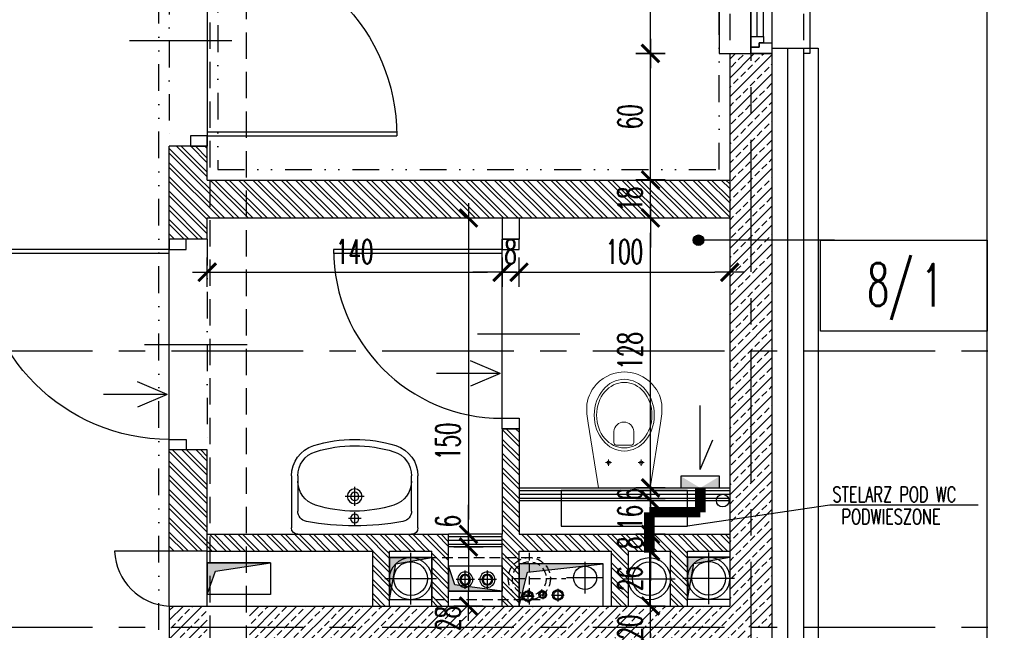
# Model space of a CAD drawing. Extents: x 41755 to 123924, y -112333 to 86187.
# Tile 75 of 256: x 100720 to 101187, y -62373 to -62083. Entities that reach past the tile are written whole.
import ezdxf
from ezdxf.enums import TextEntityAlignment as Align

# ---------------------------------------------------------------- set-up
doc = ezdxf.new("R2010")
doc.units = 0
doc.header["$LTSCALE"] = 50
for name, pattern in [('00-inst$0$DASHDOT', [1, 0.5, -0.25, 0, -0.25]), ('CENTER', [2, 1.25, -0.25, 0.25, -0.25]), ('DASHDOT', [1, 0.5, -0.25, 0, -0.25]), ('DASHED', [0.75, 0.5, -0.25]), ('DASHED2', [0.375, 0.25, -0.125]), ('DIVIDE', [31.75, 12.7, -6.35, 0, -6.35, 0, -6.35]), ('HIDDEN', [9.525, 6.35, -3.175])]:
    doc.linetypes.add(name, pattern=pattern)
doc.layers.get('0').update_dxf_attribs({"color": 101, "linetype": 'CONTINUOUS'})
doc.layers.add('0-pomoc', color=21, linetype='CONTINUOUS', plot=False)
for name, color, linetype in [('Drz---drzwi', 5, 'CONTINUOUS'), ('Ins-tele-opis', 216, 'CONTINUOUS'), ('Ins-went', 141, 'CONTINUOUS'), ('Ins-wod', 4, 'CONTINUOUS'), ('m-went-wywiew', 1, 'CONTINUOUS'), ('Mco-piony', 10, 'CONTINUOUS'), ('Mks-piony', 86, 'CONTINUOUS'), ('Mpoż-rury', 121, 'CONTINUOUS'), ('Okn---okna', 5, 'CONTINUOUS'), ('Opis-pom', 6, 'CONTINUOUS'), ('Opis_pom_ramka', 6, 'CONTINUOUS'), ('Os-osie glowne', 1, 'CENTER'), ('Pzt-chodniki', 8, 'CONTINUOUS'), ('Sc-beton', 7, 'CONTINUOUS'), ('Sc-beton-hatch', 86, 'CONTINUOUS'), ('Sc-cegla pustak', 42, 'CONTINUOUS'), ('Sc-cegla pustak-hatch', 8, 'CONTINUOUS'), ('Sc-gk', 120, 'CONTINUOUS'), ('Sc-izolacja term-styropian', 151, 'STYROPIAN-KA'), ('Sc-kamien', 31, 'CONTINUOUS'), ('Sc-nadproza kon', 5, 'DASHED2'), ('Sc-silikat', 61, 'CONTINUOUS'), ('Sch-opis', 51, 'CONTINUOUS'), ('Suf-widok', 8, 'CONTINUOUS'), ('W-otwor-strop', 1, 'CONTINUOUS'), ('Wym-wew', 8, 'CONTINUOUS'), ('Wyp-sanitar', 131, 'CONTINUOUS')]:
    doc.layers.add(name, color=color, linetype=linetype)
doc.styles.add('KA wymiar', font='romans.shx', dxfattribs={"width": 0.6})
doc.styles.add('ROMANS', font='romans', dxfattribs={"width": 0.85})
doc.linetypes.add('BATTING', pattern='A,0.0001,-0.1,[134,ltypeshp.shx,S=0.1,R=0,X=-0.1,Y=0],-0.2,[134,ltypeshp.shx,S=0.1,R=180,X=0.1,Y=0],-0.1', length=0.4001)
doc.linetypes.add('STYROPIAN-KA', pattern='A,0.0001,-0.1,[135,ltypeshp.shx,S=0.1,R=0,X=-0.1,Y=0],0,[135,ltypeshp.shx,S=0.1,R=180,X=0.1,Y=0],-0.1', length=0.2001)
doc.dimstyles.new('KA wymiar', dxfattribs={"dimscale": 50, "dimtxt": 0.23, "dimasz": 0.14, "dimexe": 0, "dimexo": 0, "dimgap": 0.08, "dimtad": 1, "dimdec": 1, "dimrnd": 0.5, "dimzin": 9, "dimdsep": 46, "dimtxsty": 'KA wymiar', "dimblk1": 'UKOS', "dimblk2": 'UKOS', "dimsah": 1, "dimcen": 0.2, "dimse1": 1, "dimse2": 1, "dimclrd": 256, "dimclre": 256, "dimclrt": 2, "dimadec": 0, "dimazin": 0, "dimtfac": 1, "dimtdec": 1, "dimtix": 1, "dimtmove": 2, "dimatfit": 3, "dimldrblk": 'DOT', "dimfxl": 0, "dimtolj": 1, "dimtzin": 9, "dimarcsym": 0})
pattern_1 = [(45, (48983.4185, 565.478), (-4.49012806, 4.49012806), []), (45, (48987.9087, 565.478), (-4.49012806, 4.49012806), [3.175, -1.5875])]
pattern_2 = [(135, (48983.4185, 565.478), (-3.36759605, -3.36759605), []), (135, (48983.4185, 567.723), (-3.36759605, -3.36759605), [])]

# ---------------------------------------------------------------- blocks, each defined once
blk = doc.blocks.new('_0630_DRZWI_90')
at = {"ltscale": 7}
for p, q in [((5, 8), (5, 98)), ((6.8, 8), (6.8, 97.98))]:
    blk.add_line(p, q, dxfattribs=at)
at = {"ltscale": 25}
for p, q in [((50, 19.7), (50, -28.9)), ((5, 8), (0, 8)), ((0, 8), (5, 8)), ((0, 0), (0, 8)), ((95, 8), (5, 8)), ((5, 8), (5, 0)), ((95, 8), (95, 0)), ((100, 8), (95, 8)), ((100, 0), (100, 8)), ((5, 0), (0, 0)), ((5, 0), (0, 0)), ((95, 0), (100, 0)), ((95, 0), (100, 0))]:
    blk.add_line(p, q, dxfattribs=at)
at = {"ltscale": 7}
blk.add_arc((5, 8), 90, 0, 90, dxfattribs=at)
blk = doc.blocks.new('_GKJDFKG')
at = {"ltscale": 25}
for p, q in [((-8, -5), (-8, 0)), ((-8, 0), (-8, -5)), ((0, 0), (-8, 0)), ((0, -5), (0, 0)), ((0, -5), (0, 0)), ((-8, -85), (-8, -5)), ((-8, -5), (0, -5)), ((-19.7, -45), (28.9, -45)), ((-8, -85), (0, -85)), ((-8, -90), (-8, -85)), ((0, -85), (0, -90)), ((0, -85), (0, -90)), ((0, -90), (-8, -90))]:
    blk.add_line(p, q, dxfattribs=at)
at = {"ltscale": 7}
for p, q in [((-8, -5), (-88, -5)), ((-8, -6.8), (-87.98, -6.8))]:
    blk.add_line(p, q, dxfattribs=at)
blk.add_arc((-8, -5), 80, 180, 270)
blk = doc.blocks.new('umywalka_60x45')
at = {"ltscale": 25}
for p, q in [((-27, 0), (27, 0)), ((-30, -27.72), (-30, -3)), ((0, -4.5), (0, -10.5)), ((30, -3), (30, -27.72)), ((3, -7.5), (-3, -7.5)), ((-27, -27.72), (-27, -11.03)), ((0, -13.5), (0, -22.5)), ((27, -11.03), (27, -27.72)), ((4.5, -18), (-4.5, -18))]:
    blk.add_line(p, q, dxfattribs=at)
for centre, radius in [((0, -7.5), 2), ((0, -18), 3.5), ((0, -18), 2)]:
    blk.add_circle(centre, radius, dxfattribs=at)
for centre, radius, start, end in [((27, -3), 3, 0, 90), ((-27, -3), 3, 90, 180), ((0, -129.43), 125.43, 79.4737, 100.5263), ((-22, -11.03), 5, 100.5263, 180), ((22, -11.03), 5, 0, 79.4737), ((-15, -25.28), 12, 107.3129, 180), ((0, -73.4), 62.4, 72.6871, 107.3129), ((15, -25.28), 12, 0, 72.6871), ((-15, -27.72), 15, 180, 252.6871), ((-15, -27.72), 12, 180, 252.6871), ((15, -27.72), 12, 287.3129, 0), ((15, -27.72), 15, 287.3129, 0), ((0, 20.4), 65.4, 252.6871, 287.3129), ((0, 20.4), 62.4, 252.6871, 287.3129)]:
    blk.add_arc(centre, radius, start, end, dxfattribs=at)
blk = doc.blocks.new('_FKHJK')
for p, q in [((-10, 0), (-15, 0)), ((-15, 0), (-15, -150)), ((25, 0), (28, 0)), ((28, 0), (28, -150)), ((0, -142), (0, -8)), ((3, -142), (3, -8)), ((6, -142), (6, -8)), ((10, -5), (10, -145)), ((-15, -150), (-10, -150)), ((28, -150), (25, -150))]:
    blk.add_line(p, q)
at = {"linetype": 'DASHED2'}
for p, q in [((-10, 0), (-10, -150)), ((25, 0), (25, -150))]:
    blk.add_line(p, q, dxfattribs=at)
for points in [[(10, -5), (10, 0), (0, 0), (0, -3), (4, -3), (4, -5)], [(6, -8), (6, -5), (4, -5), (4, -3), (0, -3), (0, -5), (0, -8)], [(6, -142), (6, -145), (4, -145), (4, -147), (0, -147), (0, -145), (0, -142)], [(10, -145), (10, -150), (0, -150), (0, -147), (4, -147), (4, -145)]]:
    blk.add_lwpolyline(points, close=True)
blk = doc.blocks.new('_KOLO_WC_PODWIESZONE')
at = {"lineweight": 0}
for p, q in [((-12.21, 0), (-17.15, -30.7)), ((-12.21, 0), (12.21, 0)), ((12.21, 0), (17.15, -30.7)), ((-8.01, -11.98), (-9.42, -11.98)), ((-8.01, -11.98), (-8.01, -10.54)), ((-8.01, -11.98), (-6.53, -11.98)), ((-8.01, -11.98), (-8.01, -13.41)), ((7.49, -11.98), (6.08, -11.98)), ((7.49, -11.98), (7.49, -10.54)), ((7.49, -11.98), (8.97, -11.98)), ((7.49, -11.98), (7.49, -13.41)), ((-4.44, -21.51), (-4.44, -26.77)), ((-3.5, -20.21), (4, -20.21)), ((4.94, -21.51), (4.94, -26.77)), ((-17.15, -30.7), (-17.82, -35.14)), ((17.15, -30.7), (17.82, -35.14)), ((-17.82, -35.14), (-17.77, -39.69)), ((17.82, -35.14), (17.77, -39.69)), ((-17.77, -39.69), (-17.51, -41.08)), ((-17.51, -41.08), (-17.12, -42.53)), ((17.51, -41.08), (17.12, -42.53)), ((17.77, -39.69), (17.51, -41.08)), ((-17.12, -42.53), (-16.6, -43.93)), ((-16.6, -43.93), (-15.97, -45.29)), ((-15.97, -45.29), (-15.22, -46.59)), ((-15.22, -46.59), (-14.37, -47.83)), ((15.22, -46.59), (14.37, -47.83)), ((15.97, -45.29), (15.22, -46.59)), ((16.6, -43.93), (15.97, -45.29)), ((17.12, -42.53), (16.6, -43.93)), ((-14.37, -47.83), (-13.41, -48.99)), ((-13.41, -48.99), (-11.77, -50.6)), ((-11.77, -50.6), (-10, -51.94)), ((11.77, -50.6), (10, -51.94)), ((13.41, -48.99), (11.77, -50.6)), ((14.37, -47.83), (13.41, -48.99)), ((-10, -51.94), (-8.71, -52.72)), ((-8.71, -52.72), (-6.54, -53.77)), ((-6.54, -53.77), (-5.07, -54.25)), ((-5.07, -54.25), (-3.02, -54.72)), ((-3.02, -54.72), (-1.52, -54.92)), ((-1.52, -54.92), (0, -55)), ((1.52, -54.92), (0, -55)), ((3.02, -54.72), (1.52, -54.92)), ((5.07, -54.25), (3.02, -54.72)), ((6.54, -53.77), (5.07, -54.25)), ((8.71, -52.72), (6.54, -53.77)), ((10, -51.94), (8.71, -52.72))]:
    blk.add_line(p, q, dxfattribs=at)
for centre, radius, start, end in [((-3.24, -21.39), 1.2, 102.2339, 185.8899), ((3.75, -21.39), 1.2, 354.1101, 77.7661), ((0.25, -26.54), 4.7, 182.8022, 357.1978)]:
    blk.add_arc(centre, radius, start, end, dxfattribs=at)
for centre in [(-8.01, -11.98), (7.49, -11.98)]:
    blk.add_ellipse(centre, major_axis=(0.599, 0.599), ratio=1, start_param=5.497787, end_param=11.780972, dxfattribs=at)
for major_axis, ratio in [((0, -17), 0.838235), ((0, -15.54), 0.845174)]:
    blk.add_ellipse((0.05, -34.5), major_axis=major_axis, ratio=ratio, dxfattribs=at)
blk = doc.blocks.new('_STRZAŁKA_WENT')
for q in [(-6.02, -14.01), (0, -30.24), (6.02, -14.01)]:
    blk.add_line((0, 0), q)
blk = doc.blocks.new('_vxkdjhgkljhkgjhk')
for q in [(14.01, 6.02), (30.24, 0)]:
    blk.add_line((0, 0), q)
blk = doc.blocks.new('W160')
at = {"layer": 'm-went-wywiew', "color": 254, "linetype": 'HIDDEN'}
for p, q in [((-141996.39, 41106.12), (-141996.39, 41081.57)), ((-142008.66, 41093.85), (-141984.11, 41093.85))]:
    blk.add_line(p, q, dxfattribs=at)
at = {"layer": 'm-went-wywiew', "color": 254}
blk.add_circle((-141996.39, 41093.85), 10, dxfattribs=at)
at = {"layer": 'm-went-wywiew'}
blk.add_circle((-141996.39, 41093.85), 8, dxfattribs=at)
blk = doc.blocks.new('UKOS')
at = {"color": 1}
blk.add_line((0, 1), (0, -1), dxfattribs=at)
at = {"color": 8}
blk.add_line((1, 0), (-1, 0), dxfattribs=at)
at = {"color": 1, "const_width": 0.2}
blk.add_lwpolyline([(0.599, 0.599), (-0.599, -0.599)], dxfattribs=at)
blk = doc.blocks.new('*D2461')
at = {"layer": 'Wym-wew', "lineweight": -2}
blk.add_line((100564.97, -62403.45), (100783.97, -62403.45), dxfattribs=at)
at = {"layer": 'Wym-wew', "lineweight": -2, "xscale": 7.000000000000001, "yscale": 7.000000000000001, "zscale": 7.000000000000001, "rotation": 180}
blk.add_blockref('UKOS', (100557.97, -62403.45), dxfattribs=at)
at = {"layer": 'Wym-wew', "lineweight": -2, "xscale": 7.000000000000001, "yscale": 7.000000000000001, "zscale": 7.000000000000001}
blk.add_blockref('UKOS', (100790.97, -62403.45), dxfattribs=at)
at = {"layer": 'Wym-wew', "color": 2, "insert": (100674.47, -62393.7), "char_height": 11.5, "attachment_point": 5, "style": 'KA wymiar'}
blk.add_mtext('\\A1;233', dxfattribs=at)
blk = doc.blocks.new('_Dot')
at = {"layer": '0-pomoc', "color": 0, "lineweight": -2}
blk.add_line((-0.5, 0), (-1, 0), dxfattribs=at)
at = {"layer": '0-pomoc', "color": 0, "const_width": 0.5}
blk.add_lwpolyline([(-0.25, 0, 1), (0.25, 0, 1)], format="xyb", close=True, dxfattribs=at)
blk = doc.blocks.new('*D2462')
at = {"layer": 'Wym-wew', "lineweight": -2}
for p, q in [((100783.97, -62403.45), (100776.97, -62403.45)), ((100790.97, -62403.45), (100808.97, -62403.45)), ((100815.97, -62403.45), (100822.97, -62403.45))]:
    blk.add_line(p, q, dxfattribs=at)
at = {"layer": 'Wym-wew', "lineweight": -2, "xscale": 7.000000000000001, "yscale": 7.000000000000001, "zscale": 7.000000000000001}
blk.add_blockref('UKOS', (100790.97, -62403.45), dxfattribs=at)
at = {"layer": 'Wym-wew', "lineweight": -2, "xscale": 7.000000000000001, "yscale": 7.000000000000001, "zscale": 7.000000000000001, "rotation": 180}
blk.add_blockref('UKOS', (100808.97, -62403.45), dxfattribs=at)
at = {"layer": 'Wym-wew', "color": 2, "insert": (100799.97, -62393.7), "char_height": 11.5, "attachment_point": 5, "style": 'KA wymiar'}
blk.add_mtext('\\A1;18', dxfattribs=at)
blk = doc.blocks.new('*D2510')
at = {"layer": 'Wym-wew', "lineweight": -2}
for p, q in [((101019.37, -62354.03), (101019.37, -62347.03)), ((101019.37, -62381.03), (101019.37, -62361.03)), ((101019.37, -62388.03), (101019.37, -62395.03))]:
    blk.add_line(p, q, dxfattribs=at)
at = {"layer": 'Wym-wew', "lineweight": -2, "xscale": 7.000000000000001, "yscale": 7.000000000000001, "zscale": 7.000000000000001}
for p, rotation in [((101019.37, -62361.03), 270), ((101019.37, -62381.03), 90)]:
    blk.add_blockref('UKOS', p, dxfattribs=dict(at, rotation=rotation))
at = {"layer": 'Wym-wew', "color": 2, "insert": (101009.62, -62371.03), "char_height": 11.5, "attachment_point": 5, "rotation": 90, "style": 'KA wymiar'}
blk.add_mtext('\\A1;20', dxfattribs=at)
blk = doc.blocks.new('*D2511')
at = {"layer": 'Wym-wew', "lineweight": -2}
blk.add_line((101019.37, -62354.03), (101019.37, -62342.03), dxfattribs=at)
at = {"layer": 'Wym-wew', "lineweight": -2, "xscale": 7.000000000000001, "yscale": 7.000000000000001, "zscale": 7.000000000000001}
for p, rotation in [((101019.37, -62335.03), 90), ((101019.37, -62361.03), 270)]:
    blk.add_blockref('UKOS', p, dxfattribs=dict(at, rotation=rotation))
at = {"layer": 'Wym-wew', "color": 2, "insert": (101009.62, -62348.03), "char_height": 11.5, "attachment_point": 5, "rotation": 90, "style": 'KA wymiar'}
blk.add_mtext('\\A1;26', dxfattribs=at)
blk = doc.blocks.new('*D2512')
at = {"layer": 'Wym-wew', "lineweight": -2}
for p, q in [((101019.37, -62320.03), (101019.37, -62313.03)), ((101019.37, -62335.03), (101019.37, -62327.03)), ((101019.37, -62342.03), (101019.37, -62349.03))]:
    blk.add_line(p, q, dxfattribs=at)
at = {"layer": 'Wym-wew', "lineweight": -2, "xscale": 7.000000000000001, "yscale": 7.000000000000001, "zscale": 7.000000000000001}
for p, rotation in [((101019.37, -62327.03), 270), ((101019.37, -62335.03), 90)]:
    blk.add_blockref('UKOS', p, dxfattribs=dict(at, rotation=rotation))
at = {"layer": 'Wym-wew', "color": 2, "insert": (101009.62, -62331.03), "char_height": 11.5, "attachment_point": 5, "rotation": 90, "style": 'KA wymiar'}
blk.add_mtext('\\A1;8', dxfattribs=at)
blk = doc.blocks.new('*D2513')
at = {"layer": 'Wym-wew', "lineweight": -2}
for p, q in [((101019.37, -62304.03), (101019.37, -62297.03)), ((101019.37, -62327.03), (101019.37, -62311.03)), ((101019.37, -62334.03), (101019.37, -62341.03))]:
    blk.add_line(p, q, dxfattribs=at)
at = {"layer": 'Wym-wew', "lineweight": -2, "xscale": 7.000000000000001, "yscale": 7.000000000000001, "zscale": 7.000000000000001}
for p, rotation in [((101019.37, -62311.03), 270), ((101019.37, -62327.03), 90)]:
    blk.add_blockref('UKOS', p, dxfattribs=dict(at, rotation=rotation))
at = {"layer": 'Wym-wew', "color": 2, "insert": (101009.62, -62319.03), "char_height": 11.5, "attachment_point": 5, "rotation": 90, "style": 'KA wymiar'}
blk.add_mtext('\\A1;16', dxfattribs=at)
blk = doc.blocks.new('*D2514')
at = {"layer": 'Wym-wew', "lineweight": -2}
for p, q in [((101019.37, -62298.03), (101019.37, -62291.03)), ((101019.37, -62311.03), (101019.37, -62305.03)), ((101019.37, -62318.03), (101019.37, -62325.03))]:
    blk.add_line(p, q, dxfattribs=at)
at = {"layer": 'Wym-wew', "lineweight": -2, "xscale": 7.000000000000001, "yscale": 7.000000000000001, "zscale": 7.000000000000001}
for p, rotation in [((101019.37, -62305.03), 270), ((101019.37, -62311.03), 90)]:
    blk.add_blockref('UKOS', p, dxfattribs=dict(at, rotation=rotation))
at = {"layer": 'Wym-wew', "color": 2, "insert": (101009.62, -62308.03), "char_height": 11.5, "attachment_point": 5, "rotation": 90, "style": 'KA wymiar'}
blk.add_mtext('\\A1;6', dxfattribs=at)
blk = doc.blocks.new('*D2515')
at = {"layer": 'Wym-wew', "lineweight": -2}
blk.add_line((101019.37, -62298.03), (101019.37, -62184.03), dxfattribs=at)
at = {"layer": 'Wym-wew', "lineweight": -2, "xscale": 7.000000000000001, "yscale": 7.000000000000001, "zscale": 7.000000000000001}
for p, rotation in [((101019.37, -62177.03), 90), ((101019.37, -62305.03), 270)]:
    blk.add_blockref('UKOS', p, dxfattribs=dict(at, rotation=rotation))
at = {"layer": 'Wym-wew', "color": 2, "insert": (101009.62, -62240.03), "char_height": 11.5, "attachment_point": 5, "rotation": 90, "style": 'KA wymiar'}
blk.add_mtext('\\A1;128', dxfattribs=at)
blk = doc.blocks.new('*D2516')
at = {"layer": 'Wym-wew', "lineweight": -2}
for p, q in [((101019.37, -62152.03), (101019.37, -62145.03)), ((101019.37, -62177.03), (101019.37, -62159.03)), ((101019.37, -62184.03), (101019.37, -62191.03))]:
    blk.add_line(p, q, dxfattribs=at)
at = {"layer": 'Wym-wew', "lineweight": -2, "xscale": 7.000000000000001, "yscale": 7.000000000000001, "zscale": 7.000000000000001}
for p, rotation in [((101019.37, -62159.03), 270), ((101019.37, -62177.03), 90)]:
    blk.add_blockref('UKOS', p, dxfattribs=dict(at, rotation=rotation))
at = {"layer": 'Wym-wew', "color": 2, "insert": (101009.62, -62168.03), "char_height": 11.5, "attachment_point": 5, "rotation": 90, "style": 'KA wymiar'}
blk.add_mtext('\\A1;18', dxfattribs=at)
blk = doc.blocks.new('*D2517')
at = {"layer": 'Wym-wew', "lineweight": -2}
blk.add_line((101019.37, -62152.03), (101019.37, -62106.03), dxfattribs=at)
at = {"layer": 'Wym-wew', "lineweight": -2, "xscale": 7.000000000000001, "yscale": 7.000000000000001, "zscale": 7.000000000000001}
for p, rotation in [((101019.37, -62099.03), 90), ((101019.37, -62159.03), 270)]:
    blk.add_blockref('UKOS', p, dxfattribs=dict(at, rotation=rotation))
at = {"layer": 'Wym-wew', "color": 2, "insert": (101009.62, -62129.03), "char_height": 11.5, "attachment_point": 5, "rotation": 90, "style": 'KA wymiar'}
blk.add_mtext('\\A1;60', dxfattribs=at)
blk = doc.blocks.new('*D2518')
at = {"layer": 'Wym-wew', "lineweight": -2}
blk.add_line((101019.37, -62092.03), (101019.37, -61956.03), dxfattribs=at)
at = {"layer": 'Wym-wew', "lineweight": -2, "xscale": 7.000000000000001, "yscale": 7.000000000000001, "zscale": 7.000000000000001}
for p, rotation in [((101019.37, -61949.03), 90), ((101019.37, -62099.03), 270)]:
    blk.add_blockref('UKOS', p, dxfattribs=dict(at, rotation=rotation))
at = {"layer": 'Wym-wew', "color": 2, "insert": (101009.62, -62024.03), "char_height": 11.5, "attachment_point": 5, "rotation": 90, "style": 'KA wymiar'}
blk.add_mtext('\\A1;150', dxfattribs=at)
blk = doc.blocks.new('*D2572')
at = {"layer": 'Wym-wew', "lineweight": -2}
blk.add_line((100815.97, -62202.75), (100941.97, -62202.75), dxfattribs=at)
at = {"layer": 'Wym-wew', "lineweight": -2, "xscale": 7.000000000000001, "yscale": 7.000000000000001, "zscale": 7.000000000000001, "rotation": 180}
blk.add_blockref('UKOS', (100808.97, -62202.75), dxfattribs=at)
at = {"layer": 'Wym-wew', "lineweight": -2, "xscale": 7.000000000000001, "yscale": 7.000000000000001, "zscale": 7.000000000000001}
blk.add_blockref('UKOS', (100948.97, -62202.75), dxfattribs=at)
at = {"layer": 'Wym-wew', "color": 2, "insert": (100878.97, -62193), "char_height": 11.5, "attachment_point": 5, "style": 'KA wymiar'}
blk.add_mtext('\\A1;140', dxfattribs=at)
blk = doc.blocks.new('*D2573')
at = {"layer": 'Wym-wew', "lineweight": -2}
for p, q in [((100941.97, -62202.75), (100934.97, -62202.75)), ((100948.97, -62202.75), (100956.97, -62202.75)), ((100963.97, -62202.75), (100970.97, -62202.75))]:
    blk.add_line(p, q, dxfattribs=at)
at = {"layer": 'Wym-wew', "lineweight": -2, "xscale": 7.000000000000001, "yscale": 7.000000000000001, "zscale": 7.000000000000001}
blk.add_blockref('UKOS', (100948.97, -62202.75), dxfattribs=at)
at = {"layer": 'Wym-wew', "lineweight": -2, "xscale": 7.000000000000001, "yscale": 7.000000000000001, "zscale": 7.000000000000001, "rotation": 180}
blk.add_blockref('UKOS', (100956.97, -62202.75), dxfattribs=at)
at = {"layer": 'Wym-wew', "color": 2, "insert": (100952.97, -62193), "char_height": 11.5, "attachment_point": 5, "style": 'KA wymiar'}
blk.add_mtext('\\A1;8', dxfattribs=at)
blk = doc.blocks.new('*D2574')
at = {"layer": 'Wym-wew', "lineweight": -2}
blk.add_line((100963.97, -62202.75), (101049.97, -62202.75), dxfattribs=at)
at = {"layer": 'Wym-wew', "lineweight": -2, "xscale": 7.000000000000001, "yscale": 7.000000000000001, "zscale": 7.000000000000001, "rotation": 180}
blk.add_blockref('UKOS', (100956.97, -62202.75), dxfattribs=at)
at = {"layer": 'Wym-wew', "lineweight": -2, "xscale": 7.000000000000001, "yscale": 7.000000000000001, "zscale": 7.000000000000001}
blk.add_blockref('UKOS', (101056.97, -62202.75), dxfattribs=at)
at = {"layer": 'Wym-wew', "color": 2, "insert": (101006.97, -62193), "char_height": 11.5, "attachment_point": 5, "style": 'KA wymiar'}
blk.add_mtext('\\A1;100', dxfattribs=at)
blk = doc.blocks.new('*D2575')
at = {"layer": 'Wym-wew', "lineweight": -2}
blk.add_line((100932.97, -62184.03), (100932.97, -62320.03), dxfattribs=at)
at = {"layer": 'Wym-wew', "lineweight": -2, "xscale": 7.000000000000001, "yscale": 7.000000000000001, "zscale": 7.000000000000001}
for p, rotation in [((100932.97, -62177.03), 90), ((100932.97, -62327.03), 270)]:
    blk.add_blockref('UKOS', p, dxfattribs=dict(at, rotation=rotation))
at = {"layer": 'Wym-wew', "color": 2, "insert": (100923.22, -62282.92), "char_height": 11.5, "attachment_point": 5, "rotation": 90, "style": 'KA wymiar'}
blk.add_mtext('\\A1;150', dxfattribs=at)
blk = doc.blocks.new('*D2576')
at = {"layer": 'Wym-wew', "lineweight": -2}
blk.add_line((100932.97, -62340.03), (100932.97, -62354.03), dxfattribs=at)
at = {"layer": 'Wym-wew', "lineweight": -2, "xscale": 7.000000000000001, "yscale": 7.000000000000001, "zscale": 7.000000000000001}
for p, rotation in [((100932.97, -62333.03), 90), ((100932.97, -62361.03), 270)]:
    blk.add_blockref('UKOS', p, dxfattribs=dict(at, rotation=rotation))
at = {"layer": 'Wym-wew', "color": 2, "insert": (100923.22, -62366.92), "char_height": 11.5, "attachment_point": 5, "rotation": 90, "style": 'KA wymiar'}
blk.add_mtext('\\A1;28', dxfattribs=at)
blk = doc.blocks.new('*D2577')
at = {"layer": 'Wym-wew', "lineweight": -2}
for p, q in [((100932.97, -62320.03), (100932.97, -62313.03)), ((100932.97, -62333.03), (100932.97, -62327.03)), ((100932.97, -62340.03), (100932.97, -62347.03))]:
    blk.add_line(p, q, dxfattribs=at)
at = {"layer": 'Wym-wew', "lineweight": -2, "xscale": 7.000000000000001, "yscale": 7.000000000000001, "zscale": 7.000000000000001}
for p, rotation in [((100932.97, -62327.03), 270), ((100932.97, -62333.03), 90)]:
    blk.add_blockref('UKOS', p, dxfattribs=dict(at, rotation=rotation))
at = {"layer": 'Wym-wew', "color": 2, "insert": (100923.22, -62320.81), "char_height": 11.5, "attachment_point": 5, "rotation": 90, "style": 'KA wymiar'}
blk.add_mtext('\\A1;6', dxfattribs=at)
blk = doc.blocks.new('_opis_pom_metka')
at = {"layer": 'Opis_pom_ramka'}
blk.add_lwpolyline([(-33.13, 0), (32.87, 0), (32.87, -36), (-33.13, -36)], close=True, dxfattribs=at)
at = {"style": 'KA wymiar', "width": 0.6}
blk.add_attdef('KO/', text='', height=16.8, dxfattribs=at).set_placement((3.45, -25.87), align=Align.RIGHT)
blk.add_attdef('NR', (3.8, -26.16), '', height=16.8, dxfattribs=at)
blk = doc.blocks.new('pco')
at = {"layer": 'Mco-piony', "color": 9, "linetype": 'DASHDOT', "ltscale": 3}
for p, q in [((-2604.83, -19.79), (-2604.83, -8.89)), ((-2599.38, -14.34), (-2610.28, -14.34))]:
    blk.add_line(p, q, dxfattribs=at)
at = {"layer": 'Mco-piony', "color": 9}
blk.add_circle((-2604.83, -14.34), 4.53, dxfattribs=at)
at = {"layer": 'Mco-piony'}
blk.add_circle((-2604.83, -14.34), 3.2, dxfattribs=at)
at = {"layer": 'Mco-piony', "color": 8}
blk.add_circle((-2604.83, -14.34), 2.6, dxfattribs=at)
blk = doc.blocks.new('pion')
at = {"layer": 'Mpoż-rury', "color": 8}
for p, q in [((61201.15, 11076.35), (61207.15, 11076.35)), ((61204.15, 11079.35), (61204.15, 11073.35))]:
    blk.add_line(p, q, dxfattribs=at)
blk.add_circle((61204.13, 11076.35), 2.55, dxfattribs=at)
at = {"layer": 'Mpoż-rury'}
blk.add_circle((61204.15, 11076.35), 2, dxfattribs=at)

msp = doc.modelspace()

# ---------------------------------------------------------------- hatches: boundary and pattern name
at = {"layer": 'Ins-went'}
h = msp.add_hatch(color=256, dxfattribs=at)
h.paths.add_polyline_path([(101052.165, -62305.031), (101042.982, -62305.031), (101052.165, -62299.524)])
h.paths.add_polyline_path([(101033.798, -62305.031), (101033.798, -62299.524), (101042.982, -62305.031)])
at = {"layer": 'Opis-pom'}
h = msp.add_hatch(color=256, dxfattribs=at)
edge = h.paths.add_edge_path()
edge.add_arc((101042.152, -62187.574), 2.5, 0, 360)
at = {"layer": 'Sc-beton-hatch'}
h = msp.add_hatch(dxfattribs=at)
h.set_pattern_fill('ANSI33', color=256, style=0)
h.set_pattern_definition(pattern_1)
h.paths.add_polyline_path([(101066.966, -62187.574), (101076.966, -62187.574), (101076.966, -62099.031), (101066.966, -62099.031)])
h.paths.add_polyline_path([(101066.966, -62099.031), (101056.966, -62099.031), (101056.966, -62187.574), (101066.966, -62187.574)])
h.paths.add_polyline_path([(101066.966, -62187.574), (101056.966, -62187.574), (101056.966, -62240.031), (101066.966, -62240.031)])
h.paths.add_polyline_path([(101076.966, -62187.574), (101066.966, -62187.574), (101066.966, -62240.031), (101076.966, -62240.031)])
h = msp.add_hatch(dxfattribs=at)
h.set_pattern_fill('ANSI33', color=256, style=0)
h.set_pattern_definition(pattern_1)
h.paths.add_polyline_path([(101076.966, -62240.031), (101066.966, -62240.031), (101066.966, -62318.794), (101076.966, -62317.315)])
h.paths.add_polyline_path([(101066.966, -62240.031), (101056.966, -62240.031), (101056.966, -62320.273), (101066.966, -62318.794)])
h.paths.add_polyline_path([(101066.966, -62318.794), (101056.966, -62320.273), (101056.966, -62347.717), (101066.966, -62347.548)])
h.paths.add_polyline_path([(101066.966, -62347.548), (101076.966, -62347.379), (101076.966, -62317.315), (101066.966, -62318.794)])
h = msp.add_hatch(dxfattribs=at)
h.set_pattern_fill('ANSI33', color=256, style=0)
h.set_pattern_definition(pattern_1)
h.paths.add_polyline_path([(101066.966, -62435.031), (101056.966, -62435.031), (101056.966, -62581.031), (101066.966, -62581.031)])
h.paths.add_polyline_path([(101076.966, -62435.031), (101066.966, -62435.031), (101066.966, -62581.031), (101076.966, -62581.031)])
h.paths.add_polyline_path([(101076.966, -62379.594), (101066.966, -62374.17), (101066.966, -62435.031), (101076.966, -62435.031)])
h.paths.add_polyline_path([(101066.966, -62374.17), (101061.178, -62371.031), (100989.706, -62371.031), (100990.313, -62381.031), (101056.966, -62381.031), (101056.966, -62435.031), (101066.966, -62435.031)])
h.paths.add_polyline_path([(101076.966, -62347.379), (101066.966, -62347.548), (101066.966, -62371.031), (101076.966, -62371.031)])
h.paths.add_polyline_path([(101066.966, -62347.548), (101056.966, -62347.717), (101056.966, -62357.886), (101056.966, -62361.031), (101042.741, -62361.031), (101061.178, -62371.031), (101066.966, -62371.031)])
h.paths.add_polyline_path([(101042.741, -62361.031), (100989.099, -62361.031), (100989.706, -62371.031), (101061.178, -62371.031)])
h.paths.add_polyline_path([(100989.099, -62361.031), (100976.966, -62361.031), (100977.885, -62371.031), (100989.706, -62371.031)])
h.paths.add_polyline_path([(100989.706, -62371.031), (100977.885, -62371.031), (100978.803, -62381.031), (100990.313, -62381.031)])
h.paths.add_polyline_path([(100976.966, -62361.031), (100969.204, -62361.031), (100970.452, -62371.031), (100977.885, -62371.031)])
h.paths.add_polyline_path([(100977.885, -62371.031), (100970.452, -62371.031), (100971.7, -62381.031), (100978.803, -62381.031)])
h.paths.add_polyline_path([(100970.452, -62371.031), (100927.624, -62371.031), (100922.558, -62381.031), (100971.7, -62381.031)])
h.paths.add_polyline_path([(100969.204, -62361.031), (100956.966, -62361.031), (100932.691, -62361.031), (100927.624, -62371.031), (100970.452, -62371.031)])
h.paths.add_polyline_path([(100932.691, -62361.031), (100905.432, -62361.031), (100905.138, -62371.031), (100927.624, -62371.031)])
h.paths.add_polyline_path([(100927.624, -62371.031), (100905.138, -62371.031), (100904.844, -62381.031), (100922.558, -62381.031)])
h.paths.add_polyline_path([(100905.138, -62371.031), (100828.966, -62371.031), (100828.966, -62381.031), (100904.844, -62381.031)])
h.paths.add_polyline_path([(100905.432, -62361.031), (100828.966, -62361.031), (100828.966, -62371.031), (100905.138, -62371.031)])
h.paths.add_polyline_path([(100808.966, -62371.031), (100790.966, -62371.031), (100790.966, -62381.031), (100808.966, -62381.031)])
h.paths.add_polyline_path([(100808.966, -62361.031), (100790.966, -62361.031), (100790.966, -62371.031), (100808.966, -62371.031)])
h.paths.add_polyline_path([(101058.505, -62385.075), (101075.427, -62385.075), (101075.427, -62402.325), (101058.505, -62402.325)], flags=9)
h.paths.add_polyline_path([(101000.993, -62379.492), (101000.993, -62362.57), (101018.243, -62362.57), (101018.243, -62379.492)], flags=9)
h.paths.add_polyline_path([(100914.591, -62375.383), (100914.591, -62358.461), (100931.841, -62358.461), (100931.841, -62375.383)], flags=9)
at = {"layer": 'Sc-cegla pustak-hatch'}
h = msp.add_hatch(dxfattribs=at)
h.set_pattern_fill('ANSI32', color=256, scale=0.5, angle=90, style=0)
h.set_pattern_definition(pattern_2)
h.paths.add_polyline_path([(100827.669, -62159.031), (100827.669, -62177.031), (101056.966, -62177.031), (101056.966, -62159.031)])
h.paths.add_polyline_path([(100827.669, -62177.031), (100827.669, -62159.031), (100810.169, -62159.031), (100810.169, -62177.031)])
h.paths.add_polyline_path([(100810.169, -62159.031), (100808.966, -62159.031), (100808.966, -62143.031), (100800.966, -62143.031), (100790.966, -62143.031), (100790.966, -62187.031), (100798.966, -62187.031), (100808.966, -62187.031), (100808.966, -62177.031), (100810.169, -62177.031)])
h.paths.add_polyline_path([(101000.993, -62175.999), (101000.993, -62160.063), (101018.243, -62160.063), (101018.243, -62175.999)], flags=24)
h = msp.add_hatch(dxfattribs=at)
h.set_pattern_fill('ANSI32', color=256, scale=0.5, angle=90, style=0)
h.set_pattern_definition(pattern_2)
h.paths.add_polyline_path([(100810.169, -62327.031), (100808.966, -62327.031), (100808.966, -62335.031), (100810.169, -62335.031)])
h.paths.add_polyline_path([(100827.669, -62327.031), (100810.169, -62327.031), (100810.169, -62335.031), (100827.669, -62335.031)])
h.paths.add_polyline_path([(100923.52, -62327.031), (100827.669, -62327.031), (100827.669, -62335.031), (100887.52, -62335.031), (100887.52, -62361.031), (100895.52, -62361.031), (100895.52, -62335.031), (100915.52, -62335.031), (100915.52, -62338.031), (100923.52, -62338.031)])
h.paths.add_polyline_path([(100923.52, -62338.031), (100915.52, -62338.031), (100915.52, -62358.031), (100923.52, -62358.031)], flags=16)
h.paths.add_polyline_path([(100923.52, -62358.031), (100915.52, -62358.031), (100915.52, -62361.031), (100923.52, -62361.031)])
h.paths.add_polyline_path([(100951.851, -62338.031), (100948.966, -62338.031), (100948.966, -62358.031), (100951.851, -62358.031)], flags=17)
h.paths.add_polyline_path([(100956.966, -62358.031), (100951.851, -62358.031), (100948.966, -62358.031), (100948.966, -62361.031), (100956.966, -62361.031)], flags=17)
h.paths.add_polyline_path([(100956.966, -62356.756, -0.2714894), (100951.851, -62348.031), (100951.851, -62358.031), (100956.966, -62358.031)], flags=17)
h.paths.add_polyline_path([(100953.851, -62348.031, -0.2325373), (100956.966, -62341.696), (100956.966, -62341.031), (100956.966, -62339.305, 0.2714894), (100951.851, -62348.031, 0.2714894), (100956.966, -62356.756), (100956.966, -62354.366, -0.2325373)], flags=17)
h.paths.add_polyline_path([(100956.966, -62341.696, 0.2325373), (100953.851, -62348.031, 0.2325373), (100956.966, -62354.366)], flags=16)
h.paths.add_polyline_path([(100956.966, -62339.305), (100956.966, -62338.933), (100951.851, -62338.031), (100951.851, -62338.031), (100951.851, -62348.031, -0.2714894)], flags=17)
h.paths.add_polyline_path([(100956.966, -62338.031), (100951.851, -62338.031), (100956.966, -62338.933)], flags=17)
h.paths.add_polyline_path([(100956.966, -62335.031), (101000.851, -62335.031), (101000.851, -62361.031), (101008.851, -62361.031), (101008.851, -62335.031), (101018.851, -62335.031), (101018.851, -62327.031), (100956.966, -62327.031), (100956.966, -62277.031), (100948.966, -62277.031), (100948.966, -62327.031), (100948.966, -62338.031), (100951.851, -62338.031), (100956.966, -62338.031)])
h.paths.add_polyline_path([(101056.966, -62327.031), (101018.851, -62327.031), (101018.851, -62335.031), (101028.851, -62335.031), (101028.851, -62337.886), (101028.966, -62337.886), (101028.851, -62337.907), (101028.851, -62353.498), (101036.851, -62357.836), (101036.851, -62335.031), (101056.966, -62335.031)])
h.paths.add_polyline_path([(101028.851, -62353.498), (101028.851, -62357.886), (101028.851, -62361.031), (101036.851, -62361.031), (101036.851, -62357.836)])
h = msp.add_hatch(dxfattribs=at)
h.set_pattern_fill('ANSI32', color=256, scale=0.5, angle=90, style=0)
h.set_pattern_definition(pattern_2)
h.paths.add_polyline_path([(100808.966, -62287.031), (100790.966, -62287.031), (100790.966, -62328.865), (100805.95, -62335.031), (100808.966, -62335.031)])
h.paths.add_polyline_path([(100790.966, -62328.865), (100790.966, -62335.031), (100805.95, -62335.031)], flags=17)
at = {"layer": 'W-otwor-strop'}
for points in [[(100838.966, -62340.531), (100808.966, -62340.531), (100808.966, -62355.531), (100812.966, -62344.531)], [(100915.52, -62338.031), (100895.52, -62338.031), (100895.52, -62358.031), (100898.52, -62341.031)], [(100996.966, -62341.031), (100956.966, -62341.031), (100956.966, -62361.031), (100960.966, -62345.031)], [(101056.966, -62337.886), (101036.966, -62337.886), (101036.966, -62357.886), (101039.966, -62340.886)], [(100923.52, -62342.042), (100923.52, -62354.02), (100948.966, -62354.02), (100926.52, -62351.02)]]:
    msp.add_hatch(color=256, dxfattribs=at).paths.add_polyline_path(points)

# ---------------------------------------------------------------- linework, layer by layer
at = {"layer": 'Drz---drzwi'}
msp.add_lwpolyline([(100790.966, -62335.031), (100764.966, -62335.031)], dxfattribs=at)
msp.add_arc((100792.173, -62333.824), 27.234, 182.5399, 267.4601, dxfattribs=at)
at = {"layer": 'Ins-tele-opis'}
msp.add_lwpolyline([(100808.966, -62340.531), (100838.966, -62340.531), (100838.966, -62355.531), (100808.966, -62355.531)], close=True, dxfattribs=at)
at = {"layer": 'Ins-went', "linetype": 'DASHED2', "ltscale": 0.3}
msp.add_line((100961.851, -62335.754), (100961.851, -62360.307), dxfattribs=at)
at = {"layer": 'Ins-went'}
msp.add_lwpolyline([(101052.165, -62299.524), (101033.798, -62299.524), (101033.798, -62305.031), (101052.165, -62305.031)], close=True, dxfattribs=at)
at = {"layer": 'Ins-went', "const_width": 5}
for points in [[(101042.982, -62305.031), (101042.982, -62316.54)], [(101018.851, -62335.797), (101018.851, -62316.54)], [(101042.982, -62316.54), (101018.851, -62316.54)]]:
    msp.add_lwpolyline(points, dxfattribs=at)
at = {"layer": 'Ins-went', "linetype": 'DASHED2', "ltscale": 0.3}
for radius in [10, 8]:
    msp.add_circle((100961.851, -62348.031), radius, dxfattribs=at)
at = {"layer": 'Ins-wod', "linetype": 'DASHED2'}
for points in [[(100827.669, -62589.031), (100827.669, -61862.031)], [(100810.169, -61878.031), (100810.169, -62537.343)]]:
    msp.add_lwpolyline(points, dxfattribs=at)
at = {"layer": 'm-went-wywiew', "color": 254, "linetype": 'DASHED', "ltscale": 0.2}
msp.add_line((100954.69, -62348.031), (100979.242, -62348.031), dxfattribs=at)
for points in [[(100905.52, -62338.031), (100966.966, -62338.031)], [(100966.966, -62358.031), (100905.52, -62358.031)]]:
    msp.add_lwpolyline(points, dxfattribs=at)
at = {"layer": 'Mks-piony', "color": 8, "linetype": '00-inst$0$DASHDOT', "ltscale": 5}
for p, q in [((100988.287, -62355.143), (100988.287, -62340.143)), ((100996.49, -62347.643), (100979.472, -62347.643))]:
    msp.add_line(p, q, dxfattribs=at)
at = {"layer": 'Mks-piony'}
msp.add_circle((100988.287, -62347.643), 5.5, dxfattribs=at)
at = {"layer": 'Opis-pom'}
msp.add_lwpolyline([(101106.647, -62187.574), (101042.152, -62187.574)], dxfattribs=at)
msp.add_circle((101042.152, -62187.574), 2.5, dxfattribs=at)
at = {"layer": 'Os-osie glowne'}
for points in [[(101066.966, -61540.031), (101066.966, -63102.922)], [(99691.966, -62240.031), (102917.643, -62240.031)], [(99691.966, -62371.031), (102917.643, -62371.031)]]:
    msp.add_lwpolyline(points, dxfattribs=at)
at = {"layer": 'Pzt-chodniki'}
msp.add_line((101178.966, -61825.031), (101178.966, -62905.027), dxfattribs=at)
at = {"layer": 'Sc-beton'}
msp.add_line((101076.966, -62099.031), (101076.966, -62581.031), dxfattribs=at)
for points in [[(101056.966, -62099.031), (101056.966, -62361.031)], [(101056.966, -62099.031), (101076.966, -62099.031)], [(100790.966, -62361.031), (101056.966, -62361.031)], [(100790.966, -62361.031), (100790.966, -62381.031)]]:
    msp.add_lwpolyline(points, dxfattribs=at)
at = {"layer": 'Sc-cegla pustak'}
for points in [[(100790.966, -62187.031), (100790.966, -62143.031)], [(100808.966, -62143.031), (100790.966, -62143.031)], [(100808.966, -62159.031), (100808.966, -62143.031)], [(100808.966, -62159.031), (101056.966, -62159.031)], [(100808.966, -62187.031), (100808.966, -62177.031)], [(100808.966, -62177.031), (101056.966, -62177.031)], [(100808.966, -62187.031), (100790.966, -62187.031)], [(100790.966, -62361.031), (100790.966, -62287.031)], [(100808.966, -62287.031), (100790.966, -62287.031)], [(100808.966, -62361.031), (100808.966, -62287.031)], [(100808.966, -62335.031), (100790.966, -62335.031)]]:
    msp.add_lwpolyline(points, dxfattribs=at)
at = {"layer": 'Sc-gk'}
for points in [[(100956.966, -62305.031), (101056.966, -62305.031)], [(100956.966, -62306.231), (101056.966, -62306.231)], [(100956.966, -62309.831), (101056.966, -62309.831)], [(100956.966, -62311.031), (101056.966, -62311.031)], [(100948.966, -62327.031), (100923.52, -62327.031)], [(100948.966, -62328.231), (100923.52, -62328.231)], [(100948.966, -62331.831), (100923.52, -62331.831)], [(100948.966, -62333.031), (100923.52, -62333.031)]]:
    msp.add_lwpolyline(points, dxfattribs=at)
at = {"layer": 'Sc-gk', "linetype": 'BATTING', "ltscale": 0.09}
for points in [[(100956.966, -62308.031), (101056.966, -62308.031)], [(100948.966, -62330.031), (100923.52, -62330.031)]]:
    msp.add_lwpolyline(points, dxfattribs=at)
at = {"layer": 'Sc-izolacja term-styropian', "linetype": 'BATTING', "ltscale": 0.35}
msp.add_line((101084.466, -62096.531), (101084.466, -62583.531), dxfattribs=at)
at = {"layer": 'Sc-izolacja term-styropian', "linetype": 'ByBlock'}
msp.add_line((101091.966, -62096.531), (101091.966, -62583.531), dxfattribs=at)
msp.add_lwpolyline([(101076.966, -62096.531), (101091.966, -62096.531)], dxfattribs=at)
at = {"layer": 'Sc-kamien'}
msp.add_lwpolyline([(101091.966, -62096.531), (101098.966, -62096.531), (101098.966, -62583.531), (101091.966, -62583.531)], dxfattribs=at)
at = {"layer": 'Sc-nadproza kon', "linetype": 'DASHDOT', "ltscale": 0.5}
for points in [[(100790.966, -62043.031), (100790.966, -62143.031)], [(100808.966, -62187.031), (100808.966, -62287.031)]]:
    msp.add_lwpolyline(points, dxfattribs=at)
at = {"layer": 'Sc-silikat'}
for p, q in [((100948.966, -62361.031), (100948.966, -62327.031)), ((100956.966, -62361.031), (100956.966, -62335.031)), ((101000.851, -62361.031), (101000.851, -62335.031)), ((101008.851, -62361.031), (101008.851, -62335.031)), ((101028.851, -62361.031), (101028.851, -62335.031)), ((101036.851, -62361.031), (101036.851, -62335.031))]:
    msp.add_line(p, q, dxfattribs=at)
for points in [[(100948.966, -62177.031), (100948.966, -62187.031)], [(100956.966, -62177.031), (100956.966, -62187.031)], [(100948.966, -62187.031), (100956.966, -62187.031)], [(100948.966, -62277.031), (100948.966, -62327.031)], [(100948.966, -62277.031), (100956.966, -62277.031)], [(100956.966, -62277.031), (100956.966, -62327.031)], [(100808.966, -62327.031), (100923.52, -62327.031)], [(100923.52, -62361.031), (100923.52, -62327.031)], [(100956.966, -62327.031), (101056.966, -62327.031)], [(100956.966, -62327.031), (101056.966, -62327.031)], [(100808.966, -62335.031), (100887.52, -62335.031)], [(100808.966, -62335.031), (100887.52, -62335.031)], [(100887.52, -62361.031), (100887.52, -62335.031)], [(100895.52, -62361.031), (100895.52, -62335.031)], [(100895.52, -62335.031), (100915.52, -62335.031)], [(100895.52, -62335.031), (100915.52, -62335.031)], [(100915.52, -62361.031), (100915.52, -62335.031)], [(100956.966, -62335.031), (101000.851, -62335.031)], [(101008.851, -62335.031), (101028.851, -62335.031)], [(101036.851, -62335.031), (101056.966, -62335.031)]]:
    msp.add_lwpolyline(points, dxfattribs=at)
at = {"layer": 'Sch-opis'}
for points in [[(100956.966, -62311.031), (101056.966, -62311.031)], [(101174.898, -62313.24), (101104.523, -62313.24), (101036.966, -62323.231)]]:
    msp.add_lwpolyline(points, dxfattribs=at)
msp.add_circle((101053.644, -62311.031), 3, dxfattribs=at)
at = {"layer": 'Suf-widok', "linetype": 'DIVIDE', "ltscale": 0.02}
for points in [[(100535.966, -61780.031), (100535.966, -62135.031), (100562.966, -62135.031), (100562.966, -62255.031), (100266.966, -62255.031), (100266.966, -62450.031), (100196.966, -62450.031), (100196.966, -62596.031), (100785.966, -62596.031), (100785.966, -61780.031)], [(101051.966, -61862.031), (101051.966, -61862.031), (100813.966, -61862.031), (100813.966, -62154.031), (101051.966, -62154.031), (101051.966, -61862.031)]]:
    msp.add_lwpolyline(points, close=True, dxfattribs=at)
at = {"layer": 'W-otwor-strop'}
for points in [[(100808.966, -62340.531), (100838.966, -62340.531), (100838.966, -62355.531), (100808.966, -62355.531)], [(100838.966, -62340.531), (100808.966, -62340.531), (100808.966, -62355.531), (100812.966, -62344.531)], [(100895.52, -62338.031), (100915.52, -62338.031), (100915.52, -62358.031), (100895.52, -62358.031)], [(100915.52, -62338.031), (100895.52, -62338.031), (100895.52, -62358.031), (100895.52, -62358.031), (100898.52, -62341.031)], [(100956.966, -62341.031), (100956.966, -62361.031), (100996.966, -62361.031), (100996.966, -62341.031)], [(100996.966, -62341.031), (100956.966, -62341.031), (100956.966, -62361.031), (100960.966, -62345.031)], [(101036.966, -62337.886), (101056.966, -62337.886), (101056.966, -62357.886), (101036.966, -62357.886)], [(101056.966, -62337.886), (101036.966, -62337.886), (101036.966, -62357.886), (101036.966, -62357.886), (101039.966, -62340.886)], [(100923.52, -62354.02), (100923.52, -62342.042), (100948.966, -62342.042), (100948.966, -62354.02)]]:
    msp.add_lwpolyline(points, close=True, dxfattribs=at)
msp.add_lwpolyline([(100923.52, -62342.042), (100923.52, -62354.02), (100948.966, -62354.02), (100926.52, -62351.02), (100923.52, -62342.042)], dxfattribs=at)
at = {"layer": 'Wyp-sanitar'}
msp.add_lwpolyline([(100976.966, -62306.231), (100976.966, -62323.231), (101036.966, -62323.231), (101036.966, -62306.231)], close=True, dxfattribs=at)

# ---------------------------------------------------------------- block references
at = {"layer": 'Drz---drzwi', "xscale": -1}
for p, rotation in [((100800.966, -62143.031), 270), ((100798.966, -62187.031), 89.99999999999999)]:
    msp.add_blockref('_0630_DRZWI_90', p, dxfattribs=dict(at, rotation=rotation))
at = {"layer": 'Drz---drzwi'}
msp.add_blockref('_GKJDFKG', (100956.966, -62187.031), dxfattribs=at)
at = {"layer": 'Ins-went', "xscale": -1, "rotation": 270}
for name, p in [('_STRZAŁKA_WENT', (100947.966, -62250.773)), ('_STRZAŁKA_WENT', (100789.966, -62260.773)), ('_vxkdjhgkljhkgjhk', (101042.982, -62296.22))]:
    msp.add_blockref(name, p, dxfattribs=at)
at = {"layer": 'm-went-wywiew'}
for p in [(242901.905, -103441.878), (243015.236, -103441.921), (243043.351, -103441.733)]:
    msp.add_blockref('W160', p, dxfattribs=at)
at = {"layer": 'Mco-piony', "xscale": -0.799999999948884, "yscale": 0.8000000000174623, "zscale": 0.8, "rotation": 89.99864880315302}
for p in [(100919.897, -64432.382, 0), (100930.428, -64432.382, 0)]:
    msp.add_blockref('pco', p, dxfattribs=at)
at = {"layer": 'Mpoż-rury'}
for p in [(39757.031, -73432.708), (39771.263, -73432.16)]:
    msp.add_blockref('pion', p, dxfattribs=at)
at = {"layer": 'Mpoż-rury', "xscale": 0.6999999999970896, "yscale": 0.6999999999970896, "zscale": 0.7}
msp.add_blockref('pion', (58125.326, -70109.122), dxfattribs=at)
at = {"layer": 'Okn---okna'}
msp.add_blockref('_FKHJK', (101066.966, -61949.031), dxfattribs=at)
at = {"layer": 'Opis-pom'}
ref = msp.add_blockref('_opis_pom_metka', (101139.775, -62187.574), dxfattribs=dict(at, xscale=1.2, yscale=1.2, zscale=1.2))
ref.add_attrib('KO/', '8/', dxfattribs={"layer": '0', "height": 20.16, "style": 'KA wymiar', "width": 0.6}).set_placement((101144.001, -62218.616), align=Align.RIGHT)
ref.add_attrib('NR', '1', (101147.885, -62218.972), dxfattribs={"layer": '0', "height": 20.16, "style": 'KA wymiar', "width": 0.6})
at = {"layer": 'Wyp-sanitar', "rotation": 180}
msp.add_blockref('_KOLO_WC_PODWIESZONE', (101006.966, -62305.031), dxfattribs=at)
at = {"layer": 'Wyp-sanitar', "xscale": -1, "rotation": 180}
msp.add_blockref('umywalka_60x45', (100878.966, -62327.031), dxfattribs=at)

# ---------------------------------------------------------------- texts
at = {"layer": 'Sch-opis', "style": 'ROMANS', "width": 0.7}
for s, p in [('STELARZ POD WC ', (101105.742, -62311.707)), ('PODWIESZONE', (101110.02, -62322.254))]:
    msp.add_text(s, height=7.2, dxfattribs=at).set_placement(p)

# ---------------------------------------------------------------- dimensions: what is measured, and where the dimension line sits
at = {"layer": 'Wym-wew'}
for base, p1, p2, picture, middle in [((101019.368, -61949.031), (101056.966, -62099.031), (101056.966, -61949.031), '*D2518', (101009.618, -62024.031)), ((101019.368, -62099.031), (101050.644, -62159.031), (101056.966, -62099.031), '*D2517', (101009.618, -62129.031)), ((101019.368, -62159.031), (101050.644, -62177.031), (101050.644, -62159.031), '*D2516', (101009.618, -62168.031)), ((101019.368, -62305.031), (101050.644, -62311.031), (101050.644, -62305.031), '*D2514', (101009.618, -62308.031)), ((101019.368, -62311.031), (101056.966, -62327.031), (101050.644, -62311.031), '*D2513', (101009.618, -62319.031)), ((101019.368, -62327.031), (101056.966, -62335.031), (101056.966, -62327.031), '*D2512', (101009.618, -62331.031)), ((101019.368, -62335.031), (101056.966, -62361.031), (101056.966, -62335.031), '*D2511', (101009.618, -62348.031)), ((101019.368, -62361.031), (101056.966, -62381.031), (101056.966, -62361.031), '*D2510', (101009.618, -62371.031))]:
    dim = msp.add_linear_dim(base=base, p1=p1, p2=p2, angle=90, dimstyle='KA wymiar', override={"dimscale": 100, "dimtxt": 0.115, "dimasz": 0.07, "dimgap": 0.04, "dimdec": 2, "dimpost": '\\X', "dimtdec": 2}, dxfattribs=at)
    dim.commit()
    dim.dimension.update_dxf_attribs({"geometry": picture, "text_midpoint": middle})
for base, p1, p2, picture, middle in [((100932.966, -62327.031), (100948.966, -62177.031), (100948.966, -62327.031), '*D2575', (100923.216, -62282.917)), ((101019.368, -62177.031), (101050.644, -62305.031), (101050.644, -62177.031), '*D2515', (101009.618, -62240.031)), ((100932.966, -62327.031), (100948.966, -62333.031), (100948.966, -62327.031), '*D2577', (100923.216, -62320.81)), ((100932.966, -62361.031), (100948.966, -62333.031), (100960.914, -62361.031), '*D2576', (100923.216, -62366.922))]:
    dim = msp.add_linear_dim(base=base, p1=p1, p2=p2, angle=90, dimstyle='KA wymiar', override={"dimscale": 100, "dimtxt": 0.115, "dimasz": 0.07, "dimgap": 0.04, "dimdec": 2, "dimpost": '\\X', "dimtdec": 2}, dxfattribs=at)
    dim.commit()
    dim.dimension.update_dxf_attribs({"geometry": picture, "text_midpoint": middle, "dimtype": 160})
for base, p1, p2, picture, middle in [((100948.966, -62202.746), (100808.966, -62177.031), (100948.966, -62177.031), '*D2572', (100878.966, -62192.996)), ((100956.966, -62202.746), (100948.966, -62177.031), (100956.966, -62177.031), '*D2573', (100952.966, -62192.996)), ((101056.966, -62202.746), (100956.966, -62177.031), (101056.966, -62177.031), '*D2574', (101006.966, -62192.996)), ((100790.966, -62403.45), (100557.966, -62250.031), (100790.966, -62335.031), '*D2461', (100674.466, -62393.7)), ((100808.966, -62403.45), (100790.966, -62335.031), (100808.966, -62381.031), '*D2462', (100799.966, -62393.7))]:
    dim = msp.add_linear_dim(base=base, p1=p1, p2=p2, dimstyle='KA wymiar', override={"dimscale": 100, "dimtxt": 0.115, "dimasz": 0.07, "dimgap": 0.04, "dimdec": 2, "dimpost": '\\X', "dimtdec": 2}, dxfattribs=at)
    dim.commit()
    dim.dimension.update_dxf_attribs({"geometry": picture, "text_midpoint": middle})

doc.saveas('drawing.dxf')
